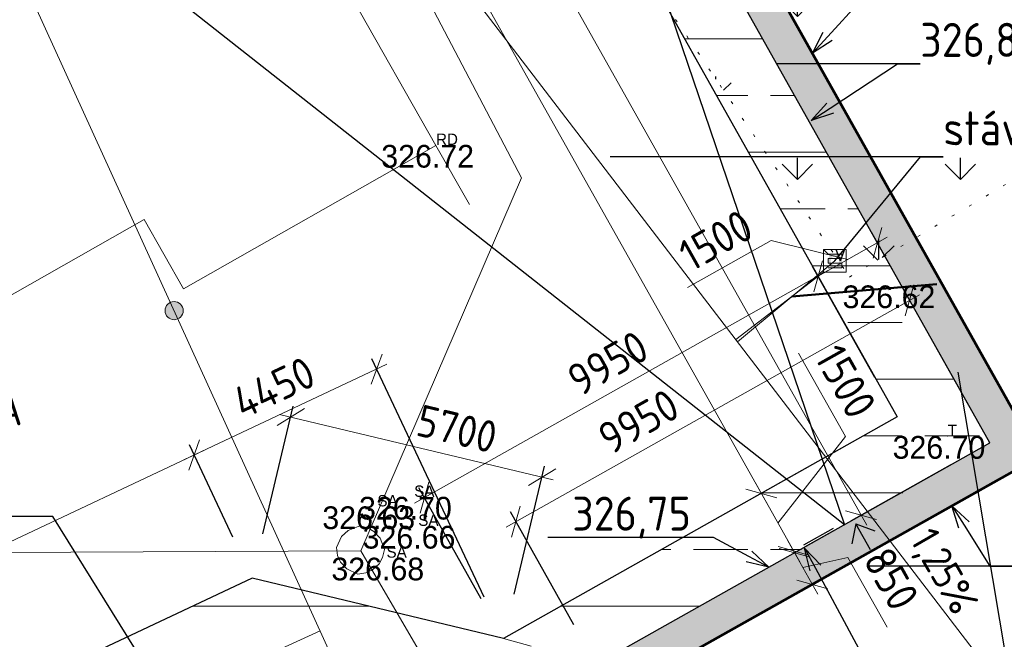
# Model space of a CAD drawing. Header units: millimetres. Extents: x 574189 to 1148315, y -389678 to 333486.
# Tile 18 of 35: x 875499 to 897200, y -238228 to -224577. Entities that reach past the tile are written whole.
import ezdxf
from ezdxf import colors
from ezdxf.entities.mleader import LeaderData, LeaderLine
from ezdxf.enums import TextEntityAlignment as Align
from ezdxf.lldxf.tags import DXFTag
from ezdxf.math import Vec2, Vec3

# ---------------------------------------------------------------- set-up
doc = ezdxf.new("R2010")
doc.units = ezdxf.units.MM
doc.linetypes.add('DOT2', pattern=[0.875, 0.125, -0.75])
doc.linetypes.add('ČÁRKOVANÁ2', pattern=[9.525, 6.35, -3.175])
for name, color, linetype, lineweight in [('hranice', 3, 'Continuous', 20), ('hranice stavajici', 3, 'DOT2', 15), ('IN_C_TENKA', 7, 'Continuous', 18), ('IN_KOTY', 4, 'Continuous', 13), ('IN_NS_TLUSTA', 1, 'Continuous', 60), ('IN_SRAFY', 13, 'Continuous', 9), ('KJ-DEŠŤOVÁ-KANALIZACE', 32, 'KANALIZACE_DESTOVA_PODZ', 40), ('OstKanDest', 32, '626B', 13), ('OstKanSplask', 34, 'KANALIZACE_SPLASKOVA_PODZ', 13), ('OstPlynNtl', 30, '633B', 13), ('Vrstva 34', 7, 'Continuous', 0)]:
    doc.layers.add(name, color=color, linetype=linetype, lineweight=lineweight)
for name, color, linetype in [('IN_SRAFY PUVODNI TEREN', 8, 'Continuous'), ('IN_TEXT', 7, 'Continuous'), ('popisy', 4, 'Continuous'), ('vyskopis', 7, 'Continuous')]:
    doc.layers.add(name, color=color, linetype=linetype)
doc.styles.add('iso', font='isocp.shx')
doc.styles.get("Standard").update_dxf_attribs({"font": 'iso.shx'})
doc.styles.add('Style-cs_Working', font='cs_Working.shx')
doc.linetypes.add('626B', pattern='A,5,-2,5,-5.5,[150,stn.shx,S=0.1,R=0,X=0,Y=0],-5.5,5,-2', length=30)
doc.linetypes.add('633B', pattern='A,5,-2,5,-5.5,[155,stn.shx,S=0.1,R=0,X=0,Y=0],-5.5,5,-2', length=30)
doc.linetypes.add('KANALIZACE_DESTOVA_PODZ', pattern='A,35,-15,[102,cadkon.shx,S=5,R=0,X=0,Y=5],-5,[106,cadkon.shx,S=5,R=0,X=10,Y=0],30,-15', length=100)
doc.linetypes.add('KANALIZACE_SPLASKOVA_PODZ', pattern='A,35,-15,[102,cadkon.shx,S=5,R=0,X=0,Y=5],-5,[102,cadkon.shx,S=5,R=0,X=20,Y=5],30,-15', length=100)
tags = doc.linetypes.add('PLYN', pattern='A,12.7,-5.08,["GAS",Standard,S=2.54,R=0,X=-2.54,Y=-1.27],-6.35', length=24.13).pattern_tags.tags
tags[6] = DXFTag(74, 10)
doc.dimstyles.new('iso 250', dxfattribs={"dimtxt": 700, "dimasz": 500, "dimexe": 250, "dimexo": 1000, "dimgap": 250, "dimtad": 1, "dimdec": 0, "dimrnd": 10, "dimzin": 0, "dimtxsty": 'iso', "dimblk": 'OBLIQUE', "dimcen": 2.5, "dimdle": 250, "dimclrd": 256, "dimclre": 256, "dimclrt": 256, "dimadec": 0, "dimazin": 0, "dimtfac": 1, "dimtdec": 0, "dimtmove": 0, "dimatfit": 3, "dimfxl": 1, "dimlwd": -1, "dimarcsym": 0})

# ---------------------------------------------------------------- blocks, each defined once
blk = doc.blocks.new('Z630')
at = {"layer": 'Vrstva 34', "color": 32, "linetype": 'Continuous', "lineweight": 0}
for p, q in [((-0.25, 0.25), (-0.25, -0.25)), ((0.25, 0.25), (-0.25, 0.25)), ((-0.25, 0.25), (-0.15, 0.15)), ((0.25, -0.25), (0.25, 0.25)), ((-0.15, 0.15), (0.15, 0.15)), ((0.15, 0.05), (-0.15, 0.05)), ((-0.15, 0.05), (-0.15, -0.05)), ((0.15, 0.15), (0.15, 0.05)), ((-0.15, -0.05), (0.15, -0.05)), ((0.15, -0.15), (-0.15, -0.15)), ((0.15, -0.05), (0.15, -0.15)), ((-0.25, -0.25), (0.25, -0.25))]:
    blk.add_line(p, q, dxfattribs=at)
blk = doc.blocks.new('_Oblique')
at = {"layer": 'popisy', "color": 0, "lineweight": -2}
blk.add_line((-0.5, -0.5), (0.5, 0.5), dxfattribs=at)
blk = doc.blocks.new('*D51')
at = {"layer": 'DEFPOINTS', "color": 0, "transparency": 16777216}
for p in [(884775, -212371), (896881, -233901), (894044, -235496)]:
    blk.add_point(p, dxfattribs=at)
at = {"layer": 'IN_KOTY', "lineweight": -2, "transparency": 16777216}
for p, q in [((883903, -212861), (881721, -214088)), ((896009, -234391), (893827, -235618))]:
    blk.add_line(p, q, dxfattribs=at)
at = {"layer": 'IN_KOTY', "transparency": 16777216}
blk.add_line((881816, -213748), (894167, -235713), dxfattribs=at)
at = {"layer": 'IN_KOTY', "transparency": 16777216, "xscale": 500, "yscale": 500, "zscale": 500}
for p, rotation in [((881939, -213966), 119.3484460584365), ((894044, -235496), 299.3484460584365)]:
    blk.add_blockref('_Oblique', p, dxfattribs=dict(at, rotation=rotation))
at = {"layer": 'IN_KOTY', "transparency": 16777216, "insert": (886663, -221143), "char_height": 700, "attachment_point": 5, "rotation": 299.3484, "style": 'iso'}
blk.add_mtext('24700', dxfattribs=at)
blk = doc.blocks.new('Z620_2')
at = {"layer": 'Vrstva 34', "color": 32, "linetype": 'Continuous', "lineweight": 0}
for p, q in [((-0.35, 0.4), (-0.1, 0.5)), ((-0.1, 0.5), (0.1, 0.5)), ((0.1, 0.5), (0.35, 0.4)), ((-0.5, 0.1), (-0.45, 0.25)), ((-0.45, 0.25), (-0.35, 0.4)), ((0.35, 0.4), (0.45, 0.25)), ((0.45, 0.25), (0.5, 0.1)), ((-0.5, -0.1), (-0.5, 0.1)), ((0.5, 0.1), (0.5, -0.1)), ((-0.4, -0.35), (-0.5, -0.1)), ((0.5, -0.1), (0.4, -0.35)), ((-0.25, -0.45), (-0.4, -0.35)), ((0.4, -0.35), (0.25, -0.45)), ((-0.1, -0.5), (-0.25, -0.45)), ((0.1, -0.5), (-0.1, -0.5)), ((0.25, -0.45), (0.1, -0.5))]:
    blk.add_line(p, q, dxfattribs=at)
blk = doc.blocks.new('_OPEN30')
at = {"color": 0, "linetype": 'ByBlock'}
for p, q in [((-1, 0.268), (0, 0)), ((0, 0), (-1, -0.268)), ((0, 0), (-1, 0))]:
    blk.add_line(p, q, dxfattribs=at)
blk = doc.blocks.new('_DotSmall')
at = {"color": 0, "linetype": 'ByBlock', "const_width": 0.5}
blk.add_lwpolyline([(-0.0625, 0, 1), (0.0625, 0, 1)], format="xyb", close=True, dxfattribs=at)
blk = doc.blocks.new('*D113')
at = {"layer": 'DEFPOINTS', "color": 0, "transparency": 16777216}
for p in [(879345, -234169), (880622, -236881), (857957, -247551)]:
    blk.add_point(p, dxfattribs=at)
at = {"layer": 'IN_KOTY', "transparency": 16777216}
blk.add_line((856455, -244946), (879571, -234063), dxfattribs=at)
at = {"layer": 'IN_KOTY', "lineweight": -2, "transparency": 16777216}
for p, q in [((880196, -235976), (879239, -233943)), ((857531, -246646), (856574, -244613))]:
    blk.add_line(p, q, dxfattribs=at)
at = {"layer": 'IN_KOTY', "transparency": 16777216, "xscale": 500, "yscale": 500, "zscale": 500}
for p, rotation in [((879345, -234169), 25.2107026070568), ((856681, -244840), 205.2107026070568)]:
    blk.add_blockref('_Oblique', p, dxfattribs=dict(at, rotation=rotation))
at = {"layer": 'IN_KOTY', "transparency": 16777216, "insert": (867757, -238962), "char_height": 700, "attachment_point": 5, "rotation": 25.2107, "style": 'iso'}
blk.add_mtext('25050', dxfattribs=at)
blk = doc.blocks.new('*D114')
at = {"layer": 'DEFPOINTS', "color": 0, "transparency": 16777216}
for p in [(887011, -234658), (880622, -236881), (886161, -238208)]:
    blk.add_point(p, dxfattribs=at)
at = {"layer": 'IN_KOTY', "lineweight": -2, "transparency": 16777216}
for p, q in [((880855, -235908), (881530, -233088)), ((886394, -237235), (887069, -234415))]:
    blk.add_line(p, q, dxfattribs=at)
at = {"layer": 'IN_KOTY', "transparency": 16777216}
blk.add_line((881229, -233273), (887254, -234716), dxfattribs=at)
at = {"layer": 'IN_KOTY', "transparency": 16777216, "xscale": 500, "yscale": 500, "zscale": 500}
for p, rotation in [((881472, -233331), 166.5279668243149), ((887011, -234658), 346.5279668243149)]:
    blk.add_blockref('_Oblique', p, dxfattribs=dict(at, rotation=rotation))
at = {"layer": 'IN_KOTY', "transparency": 16777216, "insert": (885137, -233592), "char_height": 700, "attachment_point": 5, "rotation": 346.528, "style": 'iso'}
blk.add_mtext('5700', dxfattribs=at)
blk = doc.blocks.new('*D115')
at = {"layer": 'DEFPOINTS', "color": 0, "transparency": 16777216}
for p in [(883368, -232276), (880622, -236881), (886161, -238208)]:
    blk.add_point(p, dxfattribs=at)
at = {"layer": 'IN_KOTY', "transparency": 16777216}
blk.add_line((879119, -234276), (883594, -232169), dxfattribs=at)
at = {"layer": 'IN_KOTY', "lineweight": -2, "transparency": 16777216}
for p, q in [((885735, -237303), (883261, -232049)), ((880196, -235976), (879239, -233943))]:
    blk.add_line(p, q, dxfattribs=at)
at = {"layer": 'IN_KOTY', "transparency": 16777216, "xscale": 500, "yscale": 500, "zscale": 500}
for p, rotation in [((883368, -232276), 25.21070260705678), ((879345, -234169), 205.2107026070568)]:
    blk.add_blockref('_Oblique', p, dxfattribs=dict(at, rotation=rotation))
at = {"layer": 'IN_KOTY', "transparency": 16777216, "insert": (881101, -232680), "char_height": 700, "attachment_point": 5, "rotation": 25.2107, "style": 'iso'}
blk.add_mtext('4450', dxfattribs=at)
blk = doc.blocks.new('*D116')
at = {"layer": 'DEFPOINTS', "color": 0, "transparency": 16777216}
for p in [(893095, -230229), (894838, -233328), (886161, -238208)]:
    blk.add_point(p, dxfattribs=at)
at = {"layer": 'IN_KOTY', "lineweight": -2, "transparency": 16777216}
for p, q in [((894348, -232457), (892973, -230011)), ((885671, -237336), (884295, -234890))]:
    blk.add_line(p, q, dxfattribs=at)
at = {"layer": 'IN_KOTY', "transparency": 16777216}
blk.add_line((884200, -235230), (893313, -230106), dxfattribs=at)
at = {"layer": 'IN_KOTY', "transparency": 16777216, "xscale": 500, "yscale": 500, "zscale": 500}
for p, rotation in [((893095, -230229), 29.34844605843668), ((884418, -235108), 209.3484460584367)]:
    blk.add_blockref('_Oblique', p, dxfattribs=dict(at, rotation=rotation))
at = {"layer": 'IN_KOTY', "transparency": 16777216, "insert": (888462, -232145), "char_height": 700, "attachment_point": 5, "rotation": 29.3484, "style": 'iso'}
blk.add_mtext('9950', dxfattribs=at)
blk = doc.blocks.new('*D117')
at = {"layer": 'DEFPOINTS', "color": 0, "transparency": 16777216}
for p in [(894403, -229493), (895246, -230993), (894838, -233328)]:
    blk.add_point(p, dxfattribs=at)
at = {"layer": 'IN_KOTY', "transparency": 16777216}
for p, q in [((892877, -230351), (894620, -229371)), ((892058, -229442), (890218, -230476)), ((893749, -229861), (892058, -229442))]:
    blk.add_line(p, q, dxfattribs=at)
at = {"layer": 'IN_KOTY', "lineweight": -2, "transparency": 16777216}
for p, q in [((894755, -230121), (894280, -229276)), ((894348, -232457), (892973, -230011))]:
    blk.add_line(p, q, dxfattribs=at)
at = {"layer": 'IN_KOTY', "transparency": 16777216, "xscale": 500, "yscale": 500, "zscale": 500}
for p, rotation in [((894403, -229493), 29.34844605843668), ((893095, -230229), 209.3484460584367)]:
    blk.add_blockref('_Oblique', p, dxfattribs=dict(at, rotation=rotation))
at = {"layer": 'IN_KOTY', "transparency": 16777216, "insert": (890844, -229436), "char_height": 700, "attachment_point": 5, "rotation": 29.3484, "style": 'iso'}
blk.add_mtext('1500', dxfattribs=at)
blk = doc.blocks.new('*D125')
at = {"layer": 'DEFPOINTS', "color": 0, "transparency": 16777216}
for p in [(895114, -230759), (896881, -233901), (888203, -238780)]:
    blk.add_point(p, dxfattribs=at)
at = {"layer": 'IN_KOTY', "transparency": 16777216}
blk.add_line((886219, -235761), (895332, -230637), dxfattribs=at)
at = {"layer": 'IN_KOTY', "lineweight": -2, "transparency": 16777216}
for p, q in [((896391, -233029), (894992, -230541)), ((887713, -237908), (886314, -235420))]:
    blk.add_line(p, q, dxfattribs=at)
at = {"layer": 'IN_KOTY', "transparency": 16777216, "xscale": 500, "yscale": 500, "zscale": 500}
for p, rotation in [((895114, -230759), 29.34844605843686), ((886437, -235638), 209.3484460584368)]:
    blk.add_blockref('_Oblique', p, dxfattribs=dict(at, rotation=rotation))
at = {"layer": 'IN_KOTY', "transparency": 16777216, "insert": (889140, -233430), "char_height": 700, "attachment_point": 5, "rotation": 29.3484, "style": 'iso'}
blk.add_mtext('9950', dxfattribs=at)
blk = doc.blocks.new('*D126')
at = {"layer": 'DEFPOINTS', "color": 0, "transparency": 16777216}
for p in [(878978, -205123), (894838, -233328), (891843, -235013)]:
    blk.add_point(p, dxfattribs=at)
at = {"layer": 'IN_KOTY', "lineweight": -2, "transparency": 16777216}
for p, q in [((878107, -205613), (875765, -206929)), ((893966, -233819), (891625, -235135))]:
    blk.add_line(p, q, dxfattribs=at)
at = {"layer": 'IN_KOTY', "transparency": 16777216}
blk.add_line((875860, -206589), (891965, -235231), dxfattribs=at)
at = {"layer": 'IN_KOTY', "transparency": 16777216, "xscale": 500, "yscale": 500, "zscale": 500}
for p, rotation in [((875983, -206807), 119.3484460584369), ((891843, -235013), 299.3484460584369)]:
    blk.add_blockref('_Oblique', p, dxfattribs=dict(at, rotation=rotation))
at = {"layer": 'IN_KOTY', "transparency": 16777216, "insert": (884436, -220616), "char_height": 700, "attachment_point": 5, "rotation": 299.3484, "style": 'iso'}
blk.add_mtext('32360', dxfattribs=at)
blk = doc.blocks.new('*D127')
at = {"layer": 'DEFPOINTS', "color": 0, "transparency": 16777216}
for p in [(894838, -233328), (892578, -236320), (892578, -236320)]:
    blk.add_point(p, dxfattribs=at)
at = {"layer": 'IN_KOTY', "transparency": 16777216}
for p, q in [((893697, -233762), (892662, -231923)), ((892210, -235666), (893697, -233762)), ((891720, -234795), (892700, -236538))]:
    blk.add_line(p, q, dxfattribs=at)
at = {"layer": 'IN_KOTY', "lineweight": -2, "transparency": 16777216}
for p, q in [((893966, -233819), (891625, -235135)), ((893450, -235830), (892796, -236198))]:
    blk.add_line(p, q, dxfattribs=at)
at = {"layer": 'IN_KOTY', "transparency": 16777216, "xscale": 500, "yscale": 500, "zscale": 500}
for p, rotation in [((891843, -235013), 119.3484460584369), ((892578, -236320), 299.3484460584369)]:
    blk.add_blockref('_Oblique', p, dxfattribs=dict(at, rotation=rotation))
at = {"layer": 'IN_KOTY', "transparency": 16777216, "insert": (893703, -232548), "char_height": 700, "attachment_point": 5, "rotation": 299.3484, "style": 'iso'}
blk.add_mtext('1500', dxfattribs=at)
blk = doc.blocks.new('*D128')
at = {"layer": 'DEFPOINTS', "color": 0, "transparency": 16777216}
for p in [(892553, -236277), (892970, -237018), (892970, -237018)]:
    blk.add_point(p, dxfattribs=at)
at = {"layer": 'IN_KOTY', "lineweight": -2, "transparency": 16777216}
for p, q in [((893425, -235787), (892771, -236154)), ((893842, -236527), (893188, -236895))]:
    blk.add_line(p, q, dxfattribs=at)
at = {"layer": 'IN_KOTY', "transparency": 16777216}
for p, q in [((892431, -236059), (893093, -237235)), ((892762, -236647), (893755, -236424)), ((893755, -236424), (894618, -237959))]:
    blk.add_line(p, q, dxfattribs=at)
at = {"layer": 'IN_KOTY', "transparency": 16777216, "xscale": 500, "yscale": 500, "zscale": 500}
for p, rotation in [((892553, -236277), 119.3484460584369), ((892970, -237018), 299.3484460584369)]:
    blk.add_blockref('_Oblique', p, dxfattribs=dict(at, rotation=rotation))
at = {"layer": 'IN_KOTY', "transparency": 16777216, "insert": (894709, -236897), "char_height": 700, "attachment_point": 5, "rotation": 299.3484, "style": 'iso'}
blk.add_mtext('850', dxfattribs=at)

msp = doc.modelspace()

# ---------------------------------------------------------------- hatches: boundary and pattern name
at = {"layer": 'IN_SRAFY'}
h = msp.add_hatch(dxfattribs=at)
h.set_pattern_fill('JIS_STN_2.5', color=256, scale=1000, angle=315)
h.paths.add_polyline_path([(880285.8, -204387.5), (878978.4, -205122.7), (881497.1, -209602.2), (880900.3, -211151.3), (889768.2, -224311.9), (894838.1, -233328.5), (886160.7, -238207.6), (888203.4, -238779.9), (896890.5, -233918.2)])
h.paths.add_polyline_path([(857957.3, -247550.8), (863833.5, -260022.8), (867068.4, -263774.1), (885194.3, -255806.1), (887403.9, -260499.4), (897213.9, -255212.8), (891241.4, -244591), (875188.6, -253617.2), (864315.5, -258694.1), (862829.7, -255541.6)])
h.paths.add_polyline_path([(897213.9, -255212.8), (887403.9, -260499.4), (902051.1, -263815.5), (913557, -257346), (908719.8, -248743.2)])
edge = h.paths.add_edge_path()
edge.add_line((913557, -257346), (915728.5, -256124.9))
edge.add_line((915728.5, -256124.9), (919209.1, -261702.1))
edge.add_arc((928908.9, -259270.2), 10000, 131.0812, 194.07474, ccw=False)
edge.add_line((922337.7, -251732.4), (917299.2, -242771.8))
edge.add_line((917299.2, -242771.8), (908229.7, -247871.5))
edge.add_line((908229.7, -247871.5), (913557, -257346))
edge = h.paths.add_edge_path()
edge.add_line((886160.7, -238207.6), (880621.6, -236880.6))
edge.add_line((880621.6, -236880.6), (857957.3, -247550.8))
edge.add_line((857957.3, -247550.8), (862837.3, -255538.1))
edge.add_line((862837.3, -255538.1), (873703.6, -250447.9))
edge.add_line((873703.6, -250447.9), (875188.6, -253617.2))
edge.add_line((875188.6, -253617.2), (891241.4, -244591))
edge.add_line((891241.4, -244591), (888029.1, -238877.9))
edge.add_line((888029.1, -238877.9), (888203.4, -238779.9))
h = msp.add_hatch(dxfattribs=at)
h.set_pattern_fill('AR-HBONE', color=256, scale=3, angle=21)
h.paths.add_polyline_path([(885472.1, -211978.8), (884774.8, -212370.9), (896880.7, -233900.8), (888203.4, -238779.9), (897290.2, -254940.4), (908621.7, -248568.9), (908229.7, -247871.5), (897595.5, -253851), (889292.8, -239085.1), (897970.2, -234206)])
at = {"layer": 'IN_SRAFY PUVODNI TEREN'}
h = msp.add_hatch(dxfattribs=at)
h.set_pattern_fill('GRASS', color=256, scale=100)
edge = h.paths.add_edge_path()
edge.add_line((898758.4, -218326), (898847.1, -218269.4))
edge.add_line((898847.1, -218269.4), (898072.1, -216961.8))
edge.add_line((898072.1, -216961.8), (891678.3, -220869.9))
edge.add_line((891678.3, -220869.9), (888779.6, -222826.2))
edge.add_line((888779.6, -222826.2), (892502.7, -228342.7))
edge.add_line((892502.7, -228342.7), (893485.6, -226768.9))
edge.add_arc((895266.2, -224986.9), 2519.2, 180, 225.02346, ccw=False)
edge.add_arc((895266.2, -224986.9), 2519.2, 71.00533, 180, ccw=False)
edge.add_line((896086.1, -222604.9), (898758.4, -218326))
edge = h.paths.add_edge_path()
edge.add_line((900269.3, -220668.6), (898847.1, -218269.4))
edge.add_line((898847.1, -218269.4), (898758.4, -218326))
edge.add_line((898758.4, -218326), (896086.1, -222604.9))
edge.add_arc((895266.2, -224986.9), 2519.2, 10.5409, 71.00533, ccw=False)
edge.add_line((897742.8, -224526), (900269.3, -220668.6))
edge = h.paths.add_edge_path()
edge.add_line((900269.3, -220668.6), (897742.8, -224526))
edge.add_arc((895266.2, -224986.9), 2519.2, 0, 10.5409, ccw=False)
edge.add_arc((895266.2, -224986.9), 2519.2, -29.60762, 0, ccw=False)
edge.add_line((897456.4, -226231.5), (897223.6, -228046.5))
edge.add_line((897223.6, -228046.5), (897286, -228172.6))
edge.add_line((897286, -228172.6), (902785.1, -224912.9))
edge.add_line((902785.1, -224912.9), (900269.3, -220668.6))
edge = h.paths.add_edge_path()
edge.add_line((897286, -228172.6), (897223.6, -228046.5))
edge.add_line((897223.6, -228046.5), (897456.4, -226231.5))
edge.add_arc((895266.2, -224986.9), 2519.2, 225.02346, 330.39238, ccw=False)
edge.add_line((893485.6, -226768.9), (892502.7, -228342.7))
edge.add_line((892502.7, -228342.7), (893787.5, -230246.3))
edge.add_line((893787.5, -230246.3), (897286, -228172.6))
h.paths.add_polyline_path([(908978.2, -213865.5), (910474.5, -213583.2), (910550.9, -213536.4), (910761.2, -209205.8), (900148.7, -215692.5), (900917.2, -216949.7), (903474.1, -215319.7)])
h.paths.add_polyline_path([(910474.5, -213583.2), (908978.2, -213865.5), (903474.1, -215319.7), (900917.2, -216949.7), (902018.6, -218751.7)])
at = {"layer": 'OstPlynNtl'}
h = msp.add_hatch(color=256, dxfattribs=at)
h.dxf.hatch_style = 1
h.paths.add_polyline_path([(879075.8, -230886, 0.3851704), (878820, -230804.8), (878903, -230986.7, 0.0501256)])
h.paths.add_polyline_path([(879075.8, -230886, -0.0501256), (878903, -230986.7), (878986, -231168.7, 0.2937752), (879103, -230986.7, 0.1327769)])
h.paths.add_polyline_path([(878903, -230986.7, -0.0501256), (878713.7, -231051.1, 0.4438657), (878986, -231168.7)])
h.paths.add_polyline_path([(878820, -230804.8, 0.2937752), (878703, -230986.7, 0.0821048), (878713.7, -231051.1, 0.0501256), (878903, -230986.7)])

# ---------------------------------------------------------------- linework, layer by layer
at = {"layer": 'DEFPOINTS'}
msp.add_lwpolyline([(919209.1, -261702.1, -0.2819987), (922337.7, -251732.4), (917299.2, -242771.8), (908229.7, -247871.5), (908719.8, -248743.2), (897213.9, -255212.8), (888029.1, -238877.9), (896880.7, -233900.8), (880285.8, -204387.5), (878978.4, -205122.7), (894838.1, -233328.5), (886160.7, -238207.6), (880621.6, -236880.6), (857957.3, -247550.8), (863833.5, -260022.8), (867068.4, -263774.1), (885194.3, -255806.1), (887403.9, -260499.4), (902051.1, -263815.5), (915728.5, -256124.9), (919209.1, -261702.1)], format="xyb", dxfattribs=at)
at = {"layer": 'hranice'}
for p, q in [((889768.2, -224311.9), (894838.1, -233328.5)), ((894838.1, -233328.5), (886160.7, -238207.6))]:
    msp.add_line(p, q, dxfattribs=at)
at = {"layer": 'hranice', "ltscale": 100}
for p, q in [((884673.1, -227345.6), (885413.4, -228650.2)), ((857957.3, -247550.8), (880621.6, -236880.6)), ((880621.6, -236880.6), (886160.7, -238207.6))]:
    msp.add_line(p, q, dxfattribs=at)
at = {"layer": 'hranice', "linetype": 'ČÁRKOVANÁ2', "lineweight": 20, "ltscale": 100}
msp.add_line((886160.7, -238207.6), (888203.4, -238779.9), dxfattribs=at)
at = {"layer": 'hranice'}
msp.add_lwpolyline([(880285.8, -204387.5), (896880.7, -233900.8), (888203.4, -238779.9), (897290.2, -254940.4), (908621.7, -248568.9)], dxfattribs=at)
at = {"layer": 'hranice stavajici', "color": 3, "linetype": 'DOT2', "lineweight": 20, "ltscale": 500}
for p, q in [((880900.3, -211151.3), (893787.5, -230246.3)), ((893787.5, -230246.3), (902785.1, -224912.9))]:
    msp.add_line(p, q, dxfattribs=at)
at = {"layer": 'IN_C_TENKA'}
for p, q in [((881204.9, -221233.5), (884673.1, -227345.6)), ((884673.1, -227345.6), (879106.9, -230504.2)), ((878243.2, -228982.2), (867519.7, -235067.2)), ((879106.9, -230504.2), (878243.2, -228982.2))]:
    msp.add_line(p, q, dxfattribs=at)
at = {"layer": 'IN_NS_TLUSTA'}
msp.add_lwpolyline([(885472.1, -211978.8), (897970.2, -234206), (889292.8, -239085.1), (897595.5, -253851), (925885, -237944.2), (905084.3, -200951.1), (885472.1, -211978.8)], dxfattribs=at)
at = {"layer": 'IN_TEXT'}
for p, q in [((893926.8, -235683.1), (893841, -236124.6)), ((894250.4, -236258.6), (893926.8, -235683.1)), ((893926.8, -235683.1), (894348.6, -235839.2))]:
    msp.add_line(p, q, dxfattribs=at)
at = {"layer": 'KJ-DEŠŤOVÁ-KANALIZACE', "lineweight": 50, "ltscale": 100}
msp.add_line((892518, -230676.8), (895709.8, -230401.7), dxfattribs=at)
at = {"layer": 'OstKanDest', "ltscale": 250}
for p, q in [((885304.6, -223827.6), (901460.5, -244910.9)), ((893466.9, -229890.6), (891316, -231672.4))]:
    msp.add_line(p, q, dxfattribs=at)
at = {"layer": 'OstKanSplask', "ltscale": 50}
for p, q in [((883236.3, -221736.7), (886561.1, -228061.4)), ((886561.1, -228061.4), (883017.6, -236277.3)), ((858239.6, -236389.1), (883017.6, -236277.3)), ((883017.6, -236277.3), (906087.2, -275733.9))]:
    msp.add_line(p, q, dxfattribs=at)
at = {"layer": 'OstPlynNtl', "linetype": 'PLYN', "ltscale": 300}
for p, q in [((875842.9, -224276.4), (882576.6, -239042.4)), ((863317.2, -246616.5), (882120.2, -238041.6))]:
    msp.add_line(p, q, dxfattribs=at)
at = {"layer": 'OstPlynNtl', "ltscale": 100}
msp.add_line((893217.2, -230140.9), (891280, -231625.4), dxfattribs=at)
at = {"layer": 'OstPlynNtl'}
msp.add_circle((878903, -230986.7), 200, dxfattribs=at)
at = {"layer": 'vyskopis', "color": 7, "linetype": 'Continuous', "lineweight": 0}
msp.add_point((895954.1, -233749.6), dxfattribs=at)

# ---------------------------------------------------------------- block references
at = {"layer": 'OstKanSplask', "ltscale": 100, "xscale": 999.9976885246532, "yscale": 999.9976885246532, "zscale": 999.9976885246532, "rotation": 42.64807170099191}
msp.add_blockref('Z620_2', (883007.6, -236263), dxfattribs=at)
at = {"layer": 'Vrstva 34', "color": 32, "linetype": 'Continuous', "lineweight": 0, "xscale": 999.9953433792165, "yscale": 999.9953433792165, "zscale": 999.9953433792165}
msp.add_blockref('Z630', (893467.2, -229890.9), dxfattribs=at)
msp.add_blockref('Z630', (893467.2, -229890.9), dxfattribs=at)

# ---------------------------------------------------------------- texts
at = {"layer": 'IN_TEXT', "style": 'iso'}
msp.add_text('1,25%', height=650, rotation=300, dxfattribs=at).set_placement((895104.7, -236031.4))
at = {"layer": 'vyskopis', "color": 4, "linetype": 'Continuous', "lineweight": 0, "style": 'Style-cs_Working'}
for s, p in [('RD', (884675.1, -227335.6)), ('V', (893474.1, -229889.6)), ('T', (895954.1, -233749.6)), ('SA', (884194.1, -235089.6)), ('SA', (883384.1, -235299.6)), ('SA', (884284.1, -235729.6)), ('SA', (883584.1, -236429.6))]:
    msp.add_text(s, height=250, dxfattribs=at).set_placement(p)
at = {"layer": 'vyskopis', "color": 34, "linetype": 'Continuous', "lineweight": 0, "style": 'Style-cs_Working'}
for s, p in [('326.72 ', (884583.5, -227335.6)), ('326.62 ', (894750.7, -230431.6)), ('326.70 ', (895853.5, -233749.6)), ('326.70 ', (884093.5, -235089.6)), ('326.63 ', (883284.7, -235299.6)), ('326.66 ', (884172.9, -235729.6)), ('326.68 ', (883484.7, -236429.6))]:
    msp.add_text(s, height=500, dxfattribs=at).set_placement(p, align=Align.TOP_CENTER)

# ---------------------------------------------------------------- dimensions: what is measured, and where the dimension line sits
at = {"layer": 'IN_KOTY'}
for p1, p2, distance, picture, middle in [((878978.4, -205122.7), (894838.1, -233328.5), -3436.4, '*D126', (884435.9, -220615.7)), ((886160.7, -238207.6), (894838.1, -233328.5), 3556.3, '*D116', (888462.3, -232145.2)), ((857957.3, -247550.8), (880621.6, -236880.6), 2996.6, '*D113', (867757.4, -238961.6))]:
    dim = msp.add_aligned_dim(p1=p1, p2=p2, distance=distance, dimstyle='iso 250', dxfattribs=at)
    dim.commit()
    dim.dimension.update_dxf_attribs({"geometry": picture, "text_midpoint": middle})
for base, p1, p2, angle, picture, middle in [((894044.5, -235495.6), (884774.8, -212370.9), (896880.7, -233900.8), 299.34845, '*D51', (886139.5, -221436.9)), ((895114.3, -230759.2), (888203.4, -238779.9), (896880.7, -233900.8), 29.34845, '*D125', (889433.7, -233953.4)), ((887011.1, -234658), (880621.6, -236880.6), (886160.7, -238207.6), 346.52797, '*D114', (884997.2, -234175.6))]:
    dim = msp.add_linear_dim(base=base, p1=p1, p2=p2, angle=angle, dimstyle='iso 250', dxfattribs=at)
    dim.commit()
    dim.dimension.update_dxf_attribs({"geometry": picture, "text_midpoint": middle, "dimtype": 161})
for base, p2, angle, picture, middle in [((894402.6, -229493.4), (895245.6, -230992.8), 209.34845, '*D117', (891840.2, -229564.6)), ((892577.9, -236320.2), (892577.9, -236320.2), 119.34845, '*D127', (893574.3, -233544.4))]:
    dim = msp.add_linear_dim(base=base, p1=(894838.1, -233328.5), p2=p2, angle=angle, dimstyle='iso 250', override={"dimtmove": 1}, dxfattribs=at)
    dim.commit()
    dim.dimension.update_dxf_attribs({"geometry": picture, "text_midpoint": middle, "dimtype": 160})
for base, p1, p2, angle, picture, middle in [((883368, -232275.5), (880621.6, -236880.6), (886160.7, -238207.6), 205.2107, '*D115', (881101, -232679.6)), ((892970, -237017.5), (892553.4, -236276.6), (892970, -237017.5), 119.34845, '*D128', (894400.4, -236348))]:
    dim = msp.add_linear_dim(base=base, p1=p1, p2=p2, angle=angle, dimstyle='iso 250', override={"dimtmove": 1}, dxfattribs=at)
    dim.commit()
    dim.dimension.update_dxf_attribs({"geometry": picture, "text_midpoint": middle})

# ---------------------------------------------------------------- leaders
at = {"layer": 'hranice'}
ml = msp.add_multileader_mtext('Standard', dxfattribs=at)
ml.set_content('SILNIČNÍ OBRUBNÍKY\\P+BETONOVÁ PŘÍDLAŽBA', color=256, style='iso')
ml.set_leader_properties()
ml.set_arrow_properties(name='OPEN30')
ml.build(insert=Vec2(0, 0))
ml.multileader.update_dxf_attribs({"text_left_attachment_type": 5, "text_right_attachment_type": 5, "dogleg_length": 500, "arrow_head_size": 750})
ctx = ml.context
ctx.base_point, ctx.char_height, ctx.arrow_head_size, ctx.plane_origin = Vec3(866324.3, -223013.8), 750, 750, Vec3(841705.1, -238520.4)
ctx.left_attachment, ctx.right_attachment, ctx.text_align_type = 5, 5, 2
notes = []
notes.append((ctx, [(0, (1, 1, 0), (877553.3, -223013.8), (-1, 0), 500, [(1, [(887213.4, -216707.8), (893674.2, -235703.8)], 0, [])])]))
ctx.mtext.insert, ctx.mtext.alignment, ctx.mtext.flow_direction = Vec3(877051.3, -220338.8), 3, 5
ml = msp.add_multileader_mtext('Standard', dxfattribs=at)
ml.set_content('{\\Fromand|c238;\\W0.8;SO05-4\\P\\pq*;\\Fisocp|c238;\\H0.75x;\\W1;VRSTVA OBALOVANÉHO KAMENIVA\\PNA NOVĚ UPRAVENÝ PODKLAD}', color=256, style='iso')
ml.set_leader_properties()
ml.build(insert=Vec2(0, 0))
ml.multileader.update_dxf_attribs({"text_left_attachment_type": 5, "text_right_attachment_type": 5, "arrow_head_size": 1000})
ctx = ml.context
ctx.base_point, ctx.char_height, ctx.arrow_head_size, ctx.plane_origin = Vec3(860689.6, -235522.7), 1000, 1000, Vec3(832576.6, -250299.2)
ctx.left_attachment, ctx.right_attachment = 5, 5
notes.append((ctx, [(0, (1, 1, 0), (876230.4, -235522.7), (-1, 0), 8, [(0, [(880016.6, -241597.3)], 0, [])])]))
ctx.mtext.insert, ctx.mtext.width, ctx.mtext.flow_direction = Vec3(860691.6, -231097.7), 15767.49, 5
ml = msp.add_multileader_mtext('Standard', dxfattribs=at)
ml.set_content('{\\Fromand|c238;\\W0.8;SO05-5\\P\\Fisocp|c238;\\H0.75x;\\W1;OBVODOVÝ CHODNÍK\\PZÁMKOVÁ DLAŽBA}  ', color=256, style='iso')
ml.set_leader_properties()
ml.build(insert=Vec2(0, 0))
ml.multileader.update_dxf_attribs({"text_left_attachment_type": 5, "text_right_attachment_type": 5, "dogleg_length": 500, "arrow_head_size": 1000})
ctx = ml.context
ctx.base_point, ctx.char_height, ctx.arrow_head_size, ctx.plane_origin = Vec3(902347.6, -236795.3), 1000, 1000, Vec3(857314.3, -247820)
ctx.left_attachment, ctx.right_attachment = 5, 5
notes.append((ctx, [(1, (1, 1, 0), (901847.6, -236795.3), (1, 0), 500, [(1, [(896013.2, -231353.4), (899679.3, -253209.9)], 0, [])])]))
ctx.mtext.insert, ctx.mtext.flow_direction = Vec3(902349.6, -232370.3), 5
at = {"layer": 'IN_TEXT'}
ml = msp.add_multileader_mtext('Standard', dxfattribs=at)
ml.set_content('326,86', color=256, style='iso')
ml.set_leader_properties()
ml.set_arrow_properties(name='OPEN30')
ml.build(insert=Vec2(0, 0))
ml.multileader.update_dxf_attribs({"text_left_attachment_type": 5, "text_right_attachment_type": 5, "dogleg_length": 500, "arrow_head_size": 500})
ctx = ml.context
ctx.base_point, ctx.char_height, ctx.arrow_head_size, ctx.landing_gap_size, ctx.plane_origin = Vec3(894522.4, -224170.1), 750, 500, 0, Vec3(903993.6, -228138)
ctx.left_attachment, ctx.right_attachment = 5, 5
notes.append((ctx, [(1, (1, 1, 0), (894022.4, -224170.1), (1, 0), 500, [(0, [(892969.7, -225312.9)], 0, [])])]))
ctx.mtext.insert, ctx.mtext.flow_direction = Vec3(894522.4, -223270), 5
ml = msp.add_multileader_mtext('Standard', dxfattribs=at)
ml.set_content('326,85', color=256, style='iso')
ml.set_leader_properties()
ml.set_arrow_properties(name='OPEN30')
ml.build(insert=Vec2(0, 0))
ml.multileader.update_dxf_attribs({"text_left_attachment_type": 5, "text_right_attachment_type": 5, "dogleg_length": 500, "arrow_head_size": 500})
ctx = ml.context
ctx.base_point, ctx.char_height, ctx.arrow_head_size, ctx.landing_gap_size, ctx.plane_origin = Vec3(895347.9, -225547.1), 750, 500, 0, Vec3(904328.9, -230148.8)
ctx.left_attachment, ctx.right_attachment = 5, 5
notes.append((ctx, [(1, (1, 1, 0), (894847.9, -225547.1), (1, 0), 500, [(0, [(892945.4, -226799.9)], 0, [])])]))
ctx.mtext.insert, ctx.mtext.flow_direction = Vec3(895347.9, -224647), 5
ml = msp.add_multileader_mtext('Standard', dxfattribs=at)
ml.set_content('stávající 326,62', color=256, style='iso')
ml.set_leader_properties()
ml.set_arrow_properties(name='DOTSMALL')
ml.build(insert=Vec2(0, 0))
ml.multileader.update_dxf_attribs({"text_left_attachment_type": 5, "text_right_attachment_type": 5, "dogleg_length": 500, "arrow_head_size": 500})
ctx = ml.context
ctx.base_point, ctx.char_height, ctx.arrow_head_size, ctx.landing_gap_size, ctx.plane_origin = Vec3(895856.1, -227599.9), 750, 500, 0, Vec3(910382.8, -230937.4)
ctx.left_attachment, ctx.right_attachment = 5, 5
notes.append((ctx, [(1, (1, 1, 0), (895356.1, -227599.9), (1, 0), 500, [(0, [(893466.9, -229890.6)], 0, [])])]))
ctx.mtext.insert, ctx.mtext.flow_direction = Vec3(895856.1, -226593.8), 5
ml = msp.add_multileader_mtext('Standard', dxfattribs=at)
ml.set_content('326,75', color=256, style='iso')
ml.set_leader_properties()
ml.set_arrow_properties(name='OPEN30')
ml.build(insert=Vec2(0, 0))
ml.multileader.update_dxf_attribs({"text_left_attachment_type": 5, "text_right_attachment_type": 5, "dogleg_length": 500, "arrow_head_size": 500})
ctx = ml.context
ctx.base_point, ctx.char_height, ctx.arrow_head_size, ctx.landing_gap_size, ctx.plane_origin = Vec3(887598.6, -235984.5), 750, 500, 0, Vec3(901591.4, -238182.1)
ctx.left_attachment, ctx.right_attachment, ctx.text_align_type = 5, 5, 2
notes.append((ctx, [(0, (1, 1, 0), (890792.1, -235984.5), (-1, 0), 500, [(0, [(892013.7, -236637.4)], 0, [])])]))
ctx.mtext.insert, ctx.mtext.alignment, ctx.mtext.flow_direction = Vec3(890292.1, -235084.4), 3, 5
ml = msp.add_multileader_mtext('Standard', dxfattribs=at)
ml.set_content('326,86', color=256, style='iso')
ml.set_leader_properties()
ml.set_arrow_properties(name='OPEN30')
ml.build(insert=Vec2(0, 0))
ml.multileader.update_dxf_attribs({"text_left_attachment_type": 5, "text_right_attachment_type": 5, "dogleg_length": 500, "arrow_head_size": 500})
ctx = ml.context
ctx.base_point, ctx.char_height, ctx.arrow_head_size, ctx.landing_gap_size, ctx.plane_origin = Vec3(897382.8, -236614.2), 750, 500, 0, Vec3(906854, -240582.1)
ctx.left_attachment, ctx.right_attachment = 5, 5
notes.append((ctx, [(1, (1, 1, 0), (896882.8, -236614.2), (1, 0), 500, [(0, [(896045.8, -235288)], 0, [])])]))
ctx.mtext.insert, ctx.mtext.flow_direction = Vec3(897382.8, -235714.1), 5
ml = msp.add_multileader_mtext('Standard', dxfattribs=at)
ml.set_content('326,85', color=256, style='iso')
ml.set_leader_properties()
ml.set_arrow_properties(name='OPEN30')
ml.build(insert=Vec2(0, 0))
ml.multileader.update_dxf_attribs({"text_left_attachment_type": 5, "text_right_attachment_type": 5, "dogleg_length": 500, "arrow_head_size": 500})
ctx = ml.context
ctx.base_point, ctx.char_height, ctx.arrow_head_size, ctx.landing_gap_size, ctx.plane_origin = Vec3(894982.7, -239343.4), 750, 500, 0, Vec3(907189.3, -242592.9)
ctx.left_attachment, ctx.right_attachment = 5, 5
notes.append((ctx, [(1, (1, 1, 0), (894482.7, -239343.4), (1, 0), 500, [(0, [(892799.2, -236218.7)], 0, [])])]))
ctx.mtext.insert, ctx.mtext.flow_direction = Vec3(894982.7, -238443.2), 5
for ctx, leaders in notes:
    for number, flags, end, landing, length, lines in leaders:
        leader = LeaderData()
        leader.index, (leader.has_last_leader_line, leader.has_dogleg_vector, leader.attachment_direction) = number, flags
        leader.last_leader_point, leader.dogleg_vector, leader.dogleg_length = Vec3(end), Vec3(landing), length
        for number, points, colour, breaks in lines:
            line = LeaderLine()
            line.index, line.vertices, line.color, line.breaks = number, Vec3.list(points), colors.encode_raw_color(colour), breaks
            leader.lines.append(line)
        ctx.leaders.append(leader)

doc.saveas('drawing.dxf')
